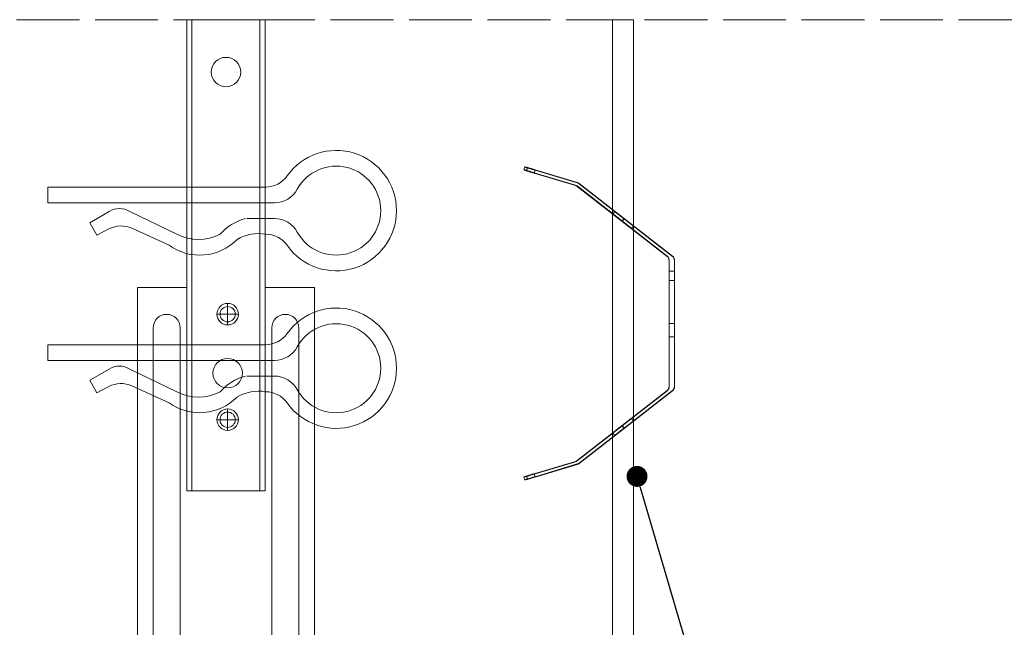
# Model space of a CAD drawing. Header units: millimetres. Extents: x 1525 to 2065, y 1023 to 1560.
# Tile 3 of 4: x 1721 to 1909, y 1444 to 1560. Entities that reach past the tile are written whole.
import ezdxf
from ezdxf import colors
from ezdxf.entities.mleader import LeaderData, LeaderLine
from ezdxf.math import Vec2, Vec3

# ---------------------------------------------------------------- set-up
doc = ezdxf.new("R2010")
doc.units = ezdxf.units.MM
doc.linetypes.add('ACAD_ISO02W100', pattern=[15, 12, -3])
for name, color, linetype, lineweight in [('_RIGIPS AKCESORIA', 7, 'Continuous', 18), ('_RIGIPS G-K', 7, 'Continuous', 25), ('PRZERYWANA', 7, 'ACAD_ISO02W100', 9)]:
    doc.layers.add(name, color=color, linetype=linetype, lineweight=lineweight)
doc.layers.add('wełna', color=7, linetype='BATTING')
doc.styles.get("Standard").update_dxf_attribs({"font": 'arial.ttf'})
doc.linetypes.add('BATTING', pattern='A,0.00254,-2.54,[134,ltypeshp.shx,S=2.54,R=0,X=-2.54,Y=0],-5.08,[134,ltypeshp.shx,S=2.54,R=180,X=2.54,Y=0],-2.54', length=10.16254)

# ---------------------------------------------------------------- blocks, each defined once
blk = doc.blocks.new('wieszak noniuszowy widok')
for p, q in [((367.75, 93.63), (382.75, 93.63)), ((367.75, 3.63), (367.75, 93.63)), ((368.75, 3.63), (368.75, 93.63)), ((381.75, 3.63), (381.75, 93.63)), ((382.75, 3.63), (382.75, 93.63)), ((367.75, 42.47), (358.34, 42.47)), ((358.34, -30.29), (358.34, 42.47)), ((392.15, 42.47), (382.75, 42.47)), ((392.15, 42.47), (392.15, -30.29)), ((392.15, 42.47), (392.15, -30.29)), ((374.93, 39.42), (374.93, 35.32)), ((372.87, 37.38), (376.99, 37.38)), ((361.34, -36.95), (361.34, 34.79)), ((361.34, 34.79), (361.34, -36.95)), ((366.47, 34.79), (366.47, -36.95)), ((366.47, -36.95), (366.47, 34.79)), ((384.02, -36.95), (384.02, 34.79)), ((384.02, 34.79), (384.02, -36.95)), ((389.14, 34.79), (389.14, -36.95)), ((389.14, 34.79), (389.14, -36.95)), ((374.93, 19.27), (374.93, 15.17)), ((372.87, 17.23), (376.99, 17.23)), ((367.75, 3.63), (382.75, 3.63)), ((348.22, -30.29), (358.37, -30.29)), ((348.44, -30.29), (348.44, -38.17)), ((349.43, -30.29), (349.43, -38.17)), ((353.28, -30.29), (353.28, -38.17)), ((353.8, -30.29), (353.8, -38.17)), ((357.85, -30.29), (357.85, -63.08)), ((358.37, -30.29), (358.37, -63.08)), ((392.13, -30.29), (392.13, -63.08)), ((392.15, -30.29), (392.15, -60.01)), ((392.15, -30.29), (392.15, -60.01)), ((402.37, -30.29), (392.16, -30.29)), ((392.64, -30.29), (392.64, -63.08)), ((396.7, -30.29), (396.7, -38.17)), ((397.21, -30.29), (397.21, -38.17)), ((401.07, -30.29), (401.07, -38.17)), ((402.06, -30.29), (402.06, -38.17)), ((348.13, -38.17), (355.47, -38.17)), ((350.32, -38.17), (350.32, -45.34)), ((351.68, -45.34), (351.68, -38.17)), ((353.44, -45.34), (353.44, -38.17)), ((355.47, -38.17), (355.47, -45.34)), ((395.03, -45.34), (395.03, -38.17)), ((395.03, -38.17), (402.39, -38.17)), ((397.05, -38.17), (397.05, -45.34)), ((398.82, -38.17), (398.82, -45.34)), ((400.18, -45.34), (400.18, -38.17)), ((348.11, -42.32), (348.14, -42.29)), ((348.11, -42.37), (348.11, -42.32)), ((348.12, -42.43), (348.11, -42.37)), ((348.15, -42.51), (348.12, -42.43)), ((348.14, -42.29), (348.17, -42.28)), ((348.19, -42.61), (348.15, -42.51)), ((348.17, -42.28), (348.23, -42.28)), ((349.22, -42.28), (348.19, -42.28)), ((348.26, -42.72), (348.19, -42.61)), ((348.23, -42.28), (348.31, -42.3)), ((348.34, -42.84), (348.26, -42.72)), ((348.31, -42.3), (348.41, -42.34)), ((348.45, -43), (348.34, -42.84)), ((348.41, -42.34), (348.53, -42.39)), ((348.44, -42.99), (348.44, -60.01)), ((348.58, -43.18), (348.45, -43)), ((349.57, -43.07), (348.5, -43.07)), ((348.53, -42.39), (348.66, -42.46)), ((348.72, -43.37), (348.58, -43.18)), ((348.66, -42.46), (348.81, -42.54)), ((348.81, -42.54), (348.96, -42.63)), ((348.96, -42.63), (349.14, -42.73)), ((349.15, -42.29), (349.13, -42.32)), ((349.13, -42.32), (349.13, -42.36)), ((349.13, -42.36), (349.14, -42.41)), ((349.14, -42.41), (349.16, -42.47)), ((349.14, -42.73), (349.38, -42.88)), ((349.18, -42.28), (349.15, -42.29)), ((349.16, -42.47), (349.19, -42.54)), ((349.22, -42.28), (349.18, -42.28)), ((349.19, -42.54), (349.24, -42.62)), ((349.28, -42.28), (349.22, -42.28)), ((349.24, -42.62), (349.3, -42.71)), ((349.34, -42.29), (349.28, -42.28)), ((349.3, -42.71), (349.44, -42.91)), ((349.43, -42.32), (349.34, -42.29)), ((349.38, -42.88), (349.66, -43.05)), ((349.52, -42.35), (349.43, -42.32)), ((349.43, -42.9), (349.43, -60.01)), ((349.44, -42.91), (349.55, -43.05)), ((349.62, -42.4), (349.52, -42.35)), ((349.55, -43.05), (349.68, -43.2)), ((349.74, -42.46), (349.62, -42.4)), ((349.66, -43.05), (349.96, -43.25)), ((350.92, -43.07), (349.68, -43.07)), ((349.68, -43.2), (349.82, -43.37)), ((349.88, -42.52), (349.74, -42.46)), ((350.03, -42.6), (349.88, -42.52)), ((349.96, -43.25), (350.28, -43.46)), ((350.2, -42.69), (350.03, -42.6)), ((350.38, -42.79), (350.2, -42.69)), ((350.58, -42.89), (350.38, -42.79)), ((350.78, -43), (350.58, -42.89)), ((351, -43.12), (350.78, -43)), ((351.23, -43.25), (351, -43.12)), ((351.48, -43.37), (351.23, -43.25)), ((399.26, -43.25), (399.02, -43.37)), ((399.49, -43.12), (399.26, -43.25)), ((399.71, -43), (399.49, -43.12)), ((399.58, -43.07), (400.82, -43.07)), ((399.92, -42.89), (399.71, -43)), ((400.12, -42.79), (399.92, -42.89)), ((400.3, -42.69), (400.12, -42.79)), ((400.21, -43.46), (400.54, -43.25)), ((400.46, -42.6), (400.3, -42.69)), ((400.62, -42.52), (400.46, -42.6)), ((400.54, -43.25), (400.84, -43.05)), ((400.76, -42.46), (400.62, -42.52)), ((400.68, -43.37), (400.82, -43.2)), ((400.88, -42.4), (400.76, -42.46)), ((400.82, -43.2), (400.95, -43.05)), ((400.84, -43.05), (401.12, -42.88)), ((400.98, -42.35), (400.88, -42.4)), ((400.93, -43.07), (402, -43.07)), ((400.95, -43.05), (401.06, -42.91)), ((401.07, -42.32), (400.98, -42.35)), ((401.06, -42.91), (401.2, -42.71)), ((401.15, -42.29), (401.07, -42.32)), ((401.07, -42.9), (401.07, -60.01)), ((401.12, -42.88), (401.36, -42.73)), ((401.22, -42.28), (401.15, -42.29)), ((401.2, -42.71), (401.26, -42.62)), ((401.27, -42.28), (401.22, -42.28)), ((401.26, -42.62), (401.3, -42.54)), ((401.32, -42.28), (401.27, -42.28)), ((401.27, -42.28), (402.31, -42.28)), ((401.3, -42.54), (401.34, -42.47)), ((401.35, -42.29), (401.32, -42.28)), ((401.34, -42.47), (401.36, -42.41)), ((401.36, -42.32), (401.35, -42.29)), ((401.37, -42.36), (401.36, -42.32)), ((401.36, -42.41), (401.37, -42.36)), ((401.36, -42.73), (401.54, -42.63)), ((401.54, -42.63), (401.69, -42.54)), ((401.69, -42.54), (401.84, -42.46)), ((401.92, -43.18), (401.77, -43.37)), ((401.84, -42.46), (401.97, -42.39)), ((402.05, -43), (401.92, -43.18)), ((401.97, -42.39), (402.09, -42.34)), ((402.16, -42.84), (402.05, -43)), ((402.06, -42.99), (402.06, -60.01)), ((402.09, -42.34), (402.18, -42.3)), ((402.24, -42.72), (402.16, -42.84)), ((402.18, -42.3), (402.26, -42.28)), ((402.3, -42.61), (402.24, -42.72)), ((402.26, -42.28), (402.33, -42.28)), ((402.35, -42.51), (402.3, -42.61)), ((402.33, -42.28), (402.36, -42.29)), ((402.38, -42.43), (402.35, -42.51)), ((402.36, -42.29), (402.39, -42.32)), ((402.39, -42.37), (402.38, -42.43)), ((402.39, -42.32), (402.39, -42.37)), ((348.89, -43.59), (348.72, -43.37)), ((349.08, -43.83), (348.89, -43.59)), ((349.28, -44.08), (349.08, -43.83)), ((349.49, -44.34), (349.28, -44.08)), ((349.72, -44.62), (349.49, -44.34)), ((350.01, -44.98), (349.72, -44.62)), ((349.82, -43.37), (349.98, -43.56)), ((349.98, -43.56), (350.15, -43.76)), ((350.32, -45.34), (350.01, -44.98)), ((350.15, -43.76), (350.34, -43.96)), ((350.28, -43.46), (350.63, -43.68)), ((350.34, -43.96), (350.54, -44.17)), ((350.54, -44.17), (350.75, -44.4)), ((350.63, -43.68), (350.99, -43.91)), ((350.75, -44.4), (350.97, -44.63)), ((350.97, -44.63), (351.19, -44.86)), ((350.99, -43.91), (351.36, -44.14)), ((351.19, -44.86), (351.43, -45.11)), ((351.36, -44.14), (351.74, -44.37)), ((351.43, -45.11), (351.68, -45.34)), ((351.99, -43.64), (351.48, -43.37)), ((351.74, -44.37), (352.07, -44.57)), ((352.52, -43.92), (351.99, -43.64)), ((352.07, -44.57), (352.41, -44.78)), ((352.41, -44.78), (352.77, -44.98)), ((353.08, -44.19), (352.52, -43.92)), ((352.77, -44.98), (353.14, -45.18)), ((353.43, -44.35), (353.08, -44.19)), ((353.8, -44.52), (353.43, -44.35)), ((354.66, -44.92), (353.8, -44.52)), ((353.8, -44.52), (353.8, -60.01)), ((355.47, -45.34), (354.66, -44.92)), ((395.84, -44.92), (395.03, -45.34)), ((396.7, -44.52), (395.84, -44.92)), ((397.07, -44.35), (396.7, -44.52)), ((396.7, -44.52), (396.7, -60.01)), ((397.42, -44.19), (397.07, -44.35)), ((397.36, -45.18), (397.73, -44.98)), ((397.98, -43.92), (397.42, -44.19)), ((397.73, -44.98), (398.09, -44.78)), ((398.51, -43.64), (397.98, -43.92)), ((398.09, -44.78), (398.43, -44.57)), ((398.43, -44.57), (398.76, -44.37)), ((399.02, -43.37), (398.51, -43.64)), ((398.76, -44.37), (399.13, -44.14)), ((398.82, -45.34), (399.07, -45.11)), ((399.07, -45.11), (399.3, -44.86)), ((399.13, -44.14), (399.51, -43.91)), ((399.3, -44.86), (399.53, -44.63)), ((399.51, -43.91), (399.87, -43.68)), ((399.53, -44.63), (399.74, -44.4)), ((399.74, -44.4), (399.96, -44.17)), ((399.87, -43.68), (400.21, -43.46)), ((399.96, -44.17), (400.16, -43.96)), ((400.16, -43.96), (400.35, -43.76)), ((400.49, -44.98), (400.18, -45.34)), ((400.35, -43.76), (400.52, -43.56)), ((400.78, -44.62), (400.49, -44.98)), ((400.52, -43.56), (400.68, -43.37)), ((401.01, -44.34), (400.78, -44.62)), ((401.22, -44.08), (401.01, -44.34)), ((401.42, -43.83), (401.22, -44.08)), ((401.61, -43.59), (401.42, -43.83)), ((401.77, -43.37), (401.61, -43.59)), ((351.68, -45.34), (350.32, -45.34)), ((353.14, -45.18), (353.28, -45.26)), ((353.28, -45.26), (353.36, -45.3)), ((353.28, -45.26), (353.28, -60.01)), ((353.36, -45.3), (353.44, -45.34)), ((355.47, -45.34), (353.44, -45.34)), ((395.03, -45.34), (397.05, -45.34)), ((397.05, -45.34), (397.13, -45.3)), ((397.13, -45.3), (397.21, -45.26)), ((397.21, -45.26), (397.36, -45.18)), ((397.21, -45.26), (397.21, -60.01)), ((398.82, -45.34), (400.18, -45.34)), ((348.11, -60.01), (361.93, -60.01)), ((355.57, -63.08), (355.57, -60.01)), ((356.08, -60.01), (356.08, -63.08)), ((361.93, -60.01), (361.93, -61.55)), ((361.93, -60.01), (361.93, -61.55)), ((388.57, -60.01), (388.57, -61.55)), ((402.39, -60.01), (388.57, -60.01)), ((388.57, -60.01), (388.57, -61.55)), ((394.42, -63.08), (394.42, -60.01)), ((394.93, -60.01), (394.93, -63.08)), ((370.64, -61.55), (361.93, -61.55)), ((370.64, -61.55), (370.64, -63.08)), ((370.64, -61.55), (370.64, -63.08)), ((388.57, -61.55), (379.86, -61.55)), ((379.86, -61.55), (379.86, -63.08)), ((379.86, -61.55), (379.86, -63.08)), ((357.85, -63.08), (355.57, -63.08)), ((356.08, -63.08), (355.57, -63.08)), ((356.08, -63.08), (358.37, -63.08)), ((358.37, -63.08), (357.85, -63.08)), ((379.86, -63.08), (370.64, -63.08)), ((370.64, -63.08), (379.86, -63.08)), ((392.13, -63.08), (394.42, -63.08)), ((392.64, -63.08), (392.13, -63.08)), ((394.93, -63.08), (392.64, -63.08)), ((394.93, -63.08), (394.42, -63.08))]:
    blk.add_line(p, q)
for centre, radius in [((375.25, 83.63), 2.81), ((374.93, 37.38), 2.06), ((374.93, 37.38), 1.46), ((374.93, 26.11), 2.81), ((374.93, 17.23), 2.06), ((374.93, 17.23), 1.46)]:
    blk.add_circle(centre, radius)
for centre, start, end in [((363.91, 34.79), 0, 180), ((386.58, 34.79), 0, 180), ((363.91, -36.95), 180, 0), ((386.58, -36.95), 180, 0)]:
    blk.add_arc(centre, 2.56, start, end)
blk = doc.blocks.new('klamra')
at = {"layer": '_RIGIPS AKCESORIA'}
for p, q in [((6831.19, 2764.92), (6831.19, 2808.19)), ((6834.19, 2802.92), (6834.19, 2808.19)), ((6828.19, 2764.92), (6828.19, 2806.53)), ((6832.87, 2780.55), (6837.19, 2789.57)), ((6839.31, 2788.09), (6836.06, 2780.95)), ((6832.86, 2776.63), (6835, 2772.92)), ((6836.19, 2776.54), (6837.38, 2774.29)), ((6835, 2772.92), (6837.38, 2774.29)), ((6831.19, 2764.92), (6828.19, 2764.92))]:
    blk.add_line(p, q, dxfattribs=at)
for centre, radius, start, end in [((6832.69, 2820.02), 11.5, 305.1527, 234.8473), ((6832.69, 2820.02), 8.5, 298.7822, 241.2178), ((6826.19, 2808.19), 5, 0, 61.2178), ((6839.19, 2808.19), 5, 118.7822, 180), ((6823.19, 2806.53), 5, 0, 54.8473), ((6842.19, 2806.53), 5, 125.1527, 180), ((6845.23, 2805.18), 8.16, 170.4436, 210.2847), ((6843.93, 2805.32), 10.09, 195.2653, 228.1308), ((6831.19, 2793.92), 10, 324.3132, 45.573), ((6829.23, 2793.69), 8.97, 332.6387, 27.3613), ((6840.61, 2778.88), 5, 155.5109, 207.8622), ((6835.87, 2778.58), 3.59, 146.8414, 212.9715)]:
    blk.add_arc(centre, radius, start, end, dxfattribs=at)
blk = doc.blocks.new('Sprezyna 2 bok')
at = {"lineweight": 0}
for points in [[(-77.71, 92.32), (-77.54, 92.87)], [(-75.74, 91.69), (-75.87, 91.73), (-75.99, 91.76), (-76.1, 91.79), (-76.21, 91.83), (-76.32, 91.87), (-76.42, 91.9), (-76.52, 91.92), (-76.61, 91.96), (-76.7, 91.99), (-76.79, 92.01), (-76.87, 92.04), (-76.96, 92.06), (-77.03, 92.09), (-77.1, 92.11), (-77.18, 92.14), (-77.23, 92.15), (-77.3, 92.17), (-77.36, 92.19), (-77.41, 92.21), (-77.46, 92.23), (-77.5, 92.23), (-77.54, 92.25), (-77.57, 92.26), (-77.6, 92.28), (-77.63, 92.28), (-77.65, 92.29), (-77.67, 92.3), (-77.68, 92.3), (-77.7, 92.31), (-77.71, 92.32), (-77.7, 92.32), (-77.68, 92.31), (-77.67, 92.31), (-77.65, 92.3), (-77.63, 92.3), (-77.6, 92.29), (-77.57, 92.28), (-77.54, 92.28), (-77.5, 92.26), (-77.46, 92.25), (-77.41, 92.23), (-77.36, 92.23), (-77.3, 92.21), (-77.23, 92.19), (-77.18, 92.17), (-77.1, 92.15), (-77.03, 92.14), (-76.96, 92.11), (-76.87, 92.09), (-76.79, 92.06), (-76.7, 92.04), (-76.61, 92.01), (-76.52, 91.99), (-76.42, 91.96), (-76.32, 91.93), (-76.21, 91.9), (-76.1, 91.87), (-75.99, 91.83), (-75.87, 91.8), (-75.74, 91.76), (-67.88, 89.4), (-67.88, 89.33)], [(-75.58, 92.25), (-67.5, 89.83), (-67.5, 89.9), (-75.58, 92.33), (-75.7, 92.36), (-75.82, 92.39), (-75.93, 92.42), (-76.04, 92.46), (-76.15, 92.49), (-76.25, 92.52), (-76.35, 92.55), (-76.45, 92.57), (-76.54, 92.6), (-76.63, 92.63), (-76.71, 92.65), (-76.79, 92.67), (-76.87, 92.69), (-76.94, 92.72), (-77, 92.73), (-77.07, 92.75), (-77.13, 92.77), (-77.19, 92.78), (-77.23, 92.8), (-77.28, 92.81), (-77.33, 92.82), (-77.37, 92.83), (-77.41, 92.84), (-77.44, 92.85), (-77.46, 92.86), (-77.49, 92.87), (-77.5, 92.87), (-77.52, 92.87), (-77.53, 92.87), (-77.54, 92.87), (-77.53, 92.87), (-77.52, 92.87), (-77.5, 92.86), (-77.49, 92.85), (-77.46, 92.84), (-77.44, 92.83), (-77.41, 92.82), (-77.37, 92.81), (-77.33, 92.8), (-77.28, 92.78), (-77.23, 92.77), (-77.19, 92.75), (-77.13, 92.73), (-77.07, 92.71), (-77, 92.69), (-76.94, 92.67), (-76.87, 92.65), (-76.79, 92.63), (-76.71, 92.6), (-76.63, 92.57), (-76.54, 92.55), (-76.45, 92.51), (-76.35, 92.49), (-76.25, 92.46), (-76.15, 92.42), (-76.04, 92.39), (-75.93, 92.36), (-75.82, 92.33), (-75.7, 92.28), (-75.58, 92.25)], [(-77.19, 92.18), (-77.03, 92.74)], [(-77.19, 92.14), (-77.03, 92.7)], [(-75.74, 91.76), (-75.58, 92.33)], [(-75.58, 92.25), (-75.74, 91.69), (-67.88, 89.33)], [(-67.88, 89.4), (-67.71, 89.34), (-67.56, 89.23)], [(-67.56, 89.16), (-67.71, 89.25), (-67.88, 89.33)], [(-67.79, 89.3), (-67.79, 89.37)], [(-67.71, 89.25), (-67.71, 89.34)], [(-67.63, 89.21), (-67.63, 89.29)], [(-50.34, 75.76), (-67.56, 89.16), (-67.56, 89.23), (-50.34, 75.84), (-50.34, 75.76)], [(-67.56, 89.16), (-67.56, 89.23)], [(-67.17, 89.73), (-67.33, 89.83), (-67.5, 89.9)], [(-67.5, 89.83), (-67.33, 89.75), (-67.17, 89.66)], [(-67.41, 89.8), (-67.41, 89.87)], [(-67.33, 89.75), (-67.33, 89.83)], [(-67.25, 89.7), (-67.25, 89.78)], [(-67.17, 89.66), (-49.32, 75.76), (-49.32, 75.84), (-67.17, 89.73), (-67.17, 89.66)], [(-67.17, 89.66), (-67.17, 89.73)], [(-60.72, 83.88), (-60.33, 84.37)], [(-58.96, 82.5), (-58.89, 82.44), (-58.82, 82.39), (-58.75, 82.33), (-58.67, 82.27), (-58.6, 82.21), (-58.53, 82.16), (-58.46, 82.1), (-58.39, 82.05), (-58.32, 81.99), (-58.25, 81.94), (-58.18, 81.89), (-58.12, 81.84), (-58.05, 81.79), (-57.99, 81.74), (-57.93, 81.7), (-57.87, 81.65), (-57.81, 81.61), (-57.76, 81.56), (-57.71, 81.52), (-57.65, 81.48), (-57.6, 81.44), (-57.56, 81.41), (-57.51, 81.37), (-57.47, 81.34), (-57.43, 81.31), (-57.4, 81.28), (-57.36, 81.26), (-57.33, 81.23), (-57.3, 81.21), (-57.27, 81.19), (-57.25, 81.17), (-57.23, 81.16), (-57.21, 81.15), (-57.2, 81.13), (-57.19, 81.12), (-57.18, 81.12), (-57.17, 81.12), (-57.17, 81.12), (-57.18, 81.12), (-57.19, 81.13), (-57.21, 81.15), (-57.22, 81.16), (-57.24, 81.17), (-57.26, 81.19), (-57.29, 81.21), (-57.31, 81.23), (-57.35, 81.26), (-57.38, 81.28), (-57.41, 81.31), (-57.45, 81.34), (-57.49, 81.37), (-57.53, 81.41), (-57.58, 81.44), (-57.63, 81.48), (-57.68, 81.52), (-57.73, 81.56), (-57.79, 81.61), (-57.85, 81.65), (-57.9, 81.7), (-57.96, 81.74), (-58.03, 81.79), (-58.09, 81.84), (-58.16, 81.89), (-58.22, 81.94), (-58.29, 81.99), (-58.35, 82.05), (-58.43, 82.1), (-58.49, 82.16), (-58.57, 82.21), (-58.64, 82.27), (-58.71, 82.33), (-58.79, 82.39), (-58.86, 82.44), (-58.93, 82.5), (-59.01, 82.56), (-59.08, 82.61), (-59.15, 82.66), (-59.22, 82.72), (-59.29, 82.78), (-59.37, 82.84), (-59.44, 82.89), (-59.51, 82.94), (-59.58, 83), (-59.65, 83.05), (-59.71, 83.11), (-59.78, 83.15), (-59.84, 83.2), (-59.9, 83.25), (-59.97, 83.3), (-60.02, 83.34), (-60.08, 83.39), (-60.14, 83.43), (-60.19, 83.47), (-60.24, 83.51), (-60.29, 83.55), (-60.33, 83.59), (-60.38, 83.62), (-60.42, 83.65), (-60.47, 83.68), (-60.5, 83.71), (-60.53, 83.74), (-60.56, 83.76), (-60.6, 83.79), (-60.62, 83.8), (-60.65, 83.82), (-60.66, 83.83), (-60.68, 83.85), (-60.69, 83.86), (-60.7, 83.87), (-60.71, 83.88), (-60.72, 83.88), (-60.71, 83.87), (-60.7, 83.86), (-60.69, 83.85), (-60.67, 83.83), (-60.65, 83.82), (-60.63, 83.8), (-60.6, 83.79), (-60.58, 83.76), (-60.55, 83.74), (-60.51, 83.71), (-60.48, 83.68), (-60.44, 83.65), (-60.4, 83.62), (-60.36, 83.59), (-60.31, 83.55), (-60.26, 83.51), (-60.21, 83.47), (-60.16, 83.43), (-60.11, 83.39), (-60.05, 83.34), (-59.99, 83.3), (-59.93, 83.25), (-59.87, 83.2), (-59.8, 83.15), (-59.74, 83.11), (-59.67, 83.05), (-59.61, 83), (-59.54, 82.94), (-59.47, 82.89), (-59.4, 82.84), (-59.33, 82.78), (-59.25, 82.72), (-59.18, 82.66), (-59.11, 82.61), (-59.03, 82.56), (-58.96, 82.5)], [(-58.57, 82.99), (-58.5, 82.93), (-58.43, 82.88), (-58.36, 82.82), (-58.29, 82.76), (-58.21, 82.7), (-58.14, 82.66), (-58.07, 82.6), (-58, 82.54), (-57.94, 82.49), (-57.86, 82.43), (-57.8, 82.39), (-57.73, 82.34), (-57.67, 82.29), (-57.61, 82.24), (-57.54, 82.19), (-57.49, 82.15), (-57.43, 82.1), (-57.37, 82.06), (-57.32, 82.02), (-57.26, 81.98), (-57.21, 81.93), (-57.17, 81.9), (-57.12, 81.87), (-57.08, 81.84), (-57.04, 81.8), (-57.01, 81.78), (-56.98, 81.75), (-56.94, 81.73), (-56.91, 81.71), (-56.89, 81.69), (-56.86, 81.66), (-56.85, 81.66), (-56.83, 81.64), (-56.81, 81.63), (-56.81, 81.62), (-56.8, 81.62), (-56.79, 81.62), (-56.79, 81.61), (-56.79, 81.62), (-56.8, 81.62), (-56.81, 81.63), (-56.82, 81.64), (-56.84, 81.66), (-56.85, 81.66), (-56.88, 81.69), (-56.9, 81.71), (-56.93, 81.73), (-56.96, 81.75), (-56.99, 81.78), (-57.03, 81.8), (-57.07, 81.84), (-57.11, 81.87), (-57.15, 81.9), (-57.2, 81.93), (-57.25, 81.98), (-57.3, 82.02), (-57.35, 82.06), (-57.4, 82.1), (-57.46, 82.15), (-57.52, 82.19), (-57.58, 82.24), (-57.64, 82.29), (-57.71, 82.34), (-57.77, 82.39), (-57.84, 82.43), (-57.9, 82.49), (-57.97, 82.54), (-58.04, 82.6), (-58.11, 82.66), (-58.18, 82.7), (-58.25, 82.76), (-58.33, 82.82), (-58.4, 82.88), (-58.48, 82.93), (-58.55, 82.99), (-58.62, 83.05), (-58.69, 83.11), (-58.76, 83.16), (-58.84, 83.22), (-58.91, 83.28), (-58.98, 83.33), (-59.06, 83.38), (-59.12, 83.44), (-59.2, 83.49), (-59.26, 83.55), (-59.33, 83.6), (-59.39, 83.65), (-59.46, 83.7), (-59.52, 83.74), (-59.58, 83.79), (-59.64, 83.84), (-59.7, 83.88), (-59.75, 83.92), (-59.8, 83.97), (-59.86, 84.01), (-59.91, 84.05), (-59.95, 84.08), (-60, 84.11), (-60.04, 84.15), (-60.08, 84.18), (-60.11, 84.2), (-60.15, 84.24), (-60.18, 84.26), (-60.21, 84.28), (-60.24, 84.3), (-60.26, 84.32), (-60.28, 84.33), (-60.29, 84.34), (-60.31, 84.35), (-60.32, 84.36), (-60.33, 84.37), (-60.33, 84.37), (-60.33, 84.37), (-60.33, 84.36), (-60.32, 84.35), (-60.3, 84.34), (-60.29, 84.33), (-60.27, 84.32), (-60.24, 84.3), (-60.22, 84.28), (-60.2, 84.26), (-60.16, 84.24), (-60.13, 84.2), (-60.1, 84.18), (-60.06, 84.15), (-60.02, 84.11), (-59.97, 84.08), (-59.93, 84.05), (-59.88, 84.01), (-59.83, 83.97), (-59.78, 83.92), (-59.72, 83.88), (-59.66, 83.84), (-59.61, 83.79), (-59.55, 83.74), (-59.48, 83.7), (-59.42, 83.65), (-59.35, 83.6), (-59.29, 83.55), (-59.22, 83.49), (-59.16, 83.44), (-59.08, 83.38), (-59.02, 83.33), (-58.94, 83.28), (-58.87, 83.22), (-58.8, 83.16), (-58.72, 83.11), (-58.65, 83.05), (-58.57, 82.99)], [(-58.95, 82.51), (-58.57, 83.01)], [(-58.95, 82.48), (-58.57, 82.98)], [(-57.17, 81.12), (-56.79, 81.61)], [(-50.34, 75.84), (-50.17, 75.68), (-50.05, 75.48), (-49.98, 75.26), (-49.94, 75.03)], [(-49.94, 74.96), (-49.98, 75.19), (-50.05, 75.41), (-50.17, 75.61), (-50.34, 75.76)], [(-50.17, 75.61), (-50.17, 75.68)], [(-50.05, 75.41), (-50.05, 75.48)], [(-49.98, 75.19), (-49.98, 75.26)], [(-48.93, 75.03), (-48.95, 75.26), (-49.03, 75.48), (-49.15, 75.68), (-49.32, 75.84)], [(-49.32, 75.76), (-49.15, 75.61), (-49.03, 75.41), (-48.95, 75.19), (-48.93, 74.96)], [(-49.15, 75.61), (-49.15, 75.68)], [(-49.03, 75.41), (-49.03, 75.48)], [(-48.95, 75.19), (-48.95, 75.26)], [(-49.94, 50.92), (-49.94, 74.96), (-49.94, 75.03), (-49.94, 51), (-49.94, 50.92)], [(-49.94, 74.96), (-49.94, 75.03)], [(-49.94, 71.18), (-49.94, 71.58), (-49.94, 71.97), (-49.94, 72.34), (-49.94, 72.68), (-49.94, 72.99), (-49.94, 73.25), (-49.94, 73.45), (-49.94, 73.61), (-49.94, 73.71), (-49.94, 73.73), (-49.94, 73.71), (-49.94, 73.61), (-49.94, 73.45), (-49.94, 73.25), (-49.94, 72.99), (-49.94, 72.68), (-49.94, 72.34), (-49.94, 71.97), (-49.94, 71.58), (-49.94, 71.18), (-48.93, 71.18)], [(-49.94, 71.18), (-49.94, 71.58), (-49.94, 71.97), (-49.94, 72.34), (-49.94, 72.68), (-49.94, 72.99), (-49.94, 73.25), (-49.94, 73.45), (-49.94, 73.61), (-49.94, 73.71), (-49.94, 73.73), (-49.94, 73.71), (-49.94, 73.61), (-49.94, 73.45), (-49.94, 73.25), (-49.94, 72.99), (-49.94, 72.68), (-49.94, 72.34), (-49.94, 71.97), (-49.94, 71.58), (-49.94, 71.18), (-48.93, 71.18)], [(-48.93, 74.96), (-48.93, 50.92), (-48.93, 51), (-48.93, 75.03), (-48.93, 74.96)], [(-48.93, 74.96), (-48.93, 75.03)], [(-48.93, 72.99), (-49.94, 72.99), (-48.93, 72.99)], [(-48.93, 72.99), (-49.94, 72.99), (-48.93, 72.99)], [(-49.94, 69.62), (-49.94, 69.27), (-49.94, 68.92), (-49.94, 68.6), (-49.94, 68.31), (-49.94, 68.06), (-49.94, 67.85), (-49.94, 67.7), (-49.94, 67.61), (-49.94, 67.58), (-49.94, 67.61), (-49.94, 67.7), (-49.94, 67.85), (-49.94, 68.06), (-49.94, 68.31), (-49.94, 68.6), (-49.94, 68.92), (-49.94, 69.27), (-49.94, 69.62), (-49.94, 69.98), (-49.94, 70.32), (-49.94, 70.64), (-49.94, 70.94), (-49.94, 71.19), (-49.94, 71.4), (-49.94, 71.54), (-49.94, 71.63), (-49.94, 71.67), (-49.94, 71.63), (-49.94, 71.54), (-49.94, 71.4), (-49.94, 71.19), (-49.94, 70.94), (-49.94, 70.64), (-49.94, 70.32), (-49.94, 69.98), (-49.94, 69.62)], [(-49.94, 65.52), (-49.94, 65.45), (-49.94, 65.32), (-49.94, 65.13), (-49.94, 64.9), (-49.94, 64.61), (-49.94, 64.28), (-49.94, 63.92), (-49.94, 63.54), (-49.94, 63.14), (-49.94, 62.75), (-49.94, 62.36), (-49.94, 61.97), (-49.94, 61.62), (-49.94, 61.3), (-49.94, 61.02), (-49.94, 60.79), (-49.94, 60.61), (-49.94, 60.49), (-49.94, 60.43), (-49.94, 60.43), (-49.94, 60.5), (-49.94, 60.62), (-49.94, 60.8), (-49.94, 61.04), (-49.94, 61.32), (-49.94, 61.65), (-49.94, 62), (-49.94, 62.38), (-49.94, 62.78), (-49.94, 63.18), (-49.94, 63.57), (-49.94, 63.95), (-49.94, 64.31), (-49.94, 64.63), (-49.94, 64.91), (-49.94, 65.15), (-49.94, 65.33), (-49.94, 65.46), (-49.94, 65.53)], [(-48.93, 62.74), (-48.93, 62.34), (-48.93, 61.96), (-48.93, 61.58), (-48.93, 61.23), (-48.93, 60.9), (-48.93, 60.62), (-48.93, 60.38), (-48.93, 60.19), (-48.93, 60.05), (-48.93, 59.96), (-48.93, 59.93), (-48.93, 59.96), (-48.93, 60.05), (-48.93, 60.19), (-48.93, 60.38), (-48.93, 60.62), (-48.93, 60.9), (-48.93, 61.23), (-48.93, 61.58), (-48.93, 61.96), (-48.93, 62.34), (-48.93, 62.74), (-48.93, 63.14), (-48.93, 63.54), (-48.93, 63.91), (-48.93, 64.27), (-48.93, 64.58), (-48.93, 64.87), (-48.93, 65.11), (-48.93, 65.31), (-48.93, 65.44), (-48.93, 65.53), (-48.93, 65.56), (-48.93, 65.53), (-48.93, 65.44), (-48.93, 65.31), (-48.93, 65.11), (-48.93, 64.87), (-48.93, 64.58), (-48.93, 64.27), (-48.93, 63.91), (-48.93, 63.54), (-48.93, 63.14), (-48.93, 62.74)], [(-48.93, 65.52), (-48.93, 65.53), (-48.93, 65.46), (-48.93, 65.33), (-48.93, 65.15), (-48.93, 64.91), (-48.93, 64.63), (-48.93, 64.31), (-48.93, 63.95), (-48.93, 63.57), (-48.93, 63.18), (-48.93, 62.78), (-48.93, 62.38), (-48.93, 62), (-48.93, 61.65), (-48.93, 61.32), (-48.93, 61.04), (-48.93, 60.8), (-48.93, 60.62), (-48.93, 60.5), (-48.93, 60.43), (-48.93, 60.43), (-48.93, 60.49), (-48.93, 60.61), (-48.93, 60.79), (-48.93, 61.02), (-48.93, 61.3), (-48.93, 61.62), (-48.93, 61.97), (-48.93, 62.36), (-48.93, 62.75), (-48.93, 63.14), (-48.93, 63.54), (-48.93, 63.92), (-48.93, 64.28), (-48.93, 64.61), (-48.93, 64.9), (-48.93, 65.13), (-48.93, 65.32), (-48.93, 65.45), (-48.93, 65.52)], [(-49.94, 62.99), (-48.93, 62.99)], [(-49.94, 62.96), (-48.93, 62.96)], [(-49.94, 60.43), (-48.93, 60.43)], [(-49.94, 56.33), (-49.94, 55.98), (-49.94, 55.64), (-49.94, 55.31), (-49.94, 55.02), (-49.94, 54.77), (-49.94, 54.56), (-49.94, 54.42), (-49.94, 54.32), (-49.94, 54.28), (-49.94, 54.32), (-49.94, 54.42), (-49.94, 54.56), (-49.94, 54.77), (-49.94, 55.02), (-49.94, 55.31), (-49.94, 55.64), (-49.94, 55.98), (-49.94, 56.33), (-49.94, 56.69), (-49.94, 57.04), (-49.94, 57.35), (-49.94, 57.65), (-49.94, 57.9), (-49.94, 58.1), (-49.94, 58.26), (-49.94, 58.35), (-49.94, 58.38), (-49.94, 58.35), (-49.94, 58.26), (-49.94, 58.1), (-49.94, 57.9), (-49.94, 57.65), (-49.94, 57.35), (-49.94, 57.04), (-49.94, 56.69), (-49.94, 56.33)], [(-50.34, 50.19), (-50.17, 50.35), (-50.05, 50.55), (-49.98, 50.76), (-49.94, 51)], [(-49.94, 50.92), (-49.98, 50.69), (-50.05, 50.48), (-50.17, 50.28), (-50.34, 50.12)], [(-49.94, 50.92), (-49.94, 51)], [(-48.93, 51), (-48.95, 50.76), (-49.03, 50.55), (-49.15, 50.35), (-49.32, 50.19)], [(-49.32, 50.12), (-49.15, 50.28), (-49.03, 50.48), (-48.95, 50.69), (-48.93, 50.92)], [(-48.93, 50.92), (-48.93, 51)], [(-67.56, 36.72), (-50.34, 50.12), (-50.34, 50.19), (-67.56, 36.8), (-67.56, 36.72)], [(-49.32, 50.12), (-67.17, 36.23), (-67.17, 36.3), (-49.32, 50.19), (-49.32, 50.12)], [(-50.17, 50.28), (-50.17, 50.35)], [(-50.05, 50.48), (-50.05, 50.55)], [(-49.98, 50.69), (-49.98, 50.76)], [(-49.15, 50.28), (-49.15, 50.35)], [(-49.03, 50.48), (-49.03, 50.55)], [(-48.95, 50.69), (-48.95, 50.76)], [(-58.96, 43.45), (-59.03, 43.4), (-59.11, 43.35), (-59.18, 43.29), (-59.25, 43.23), (-59.33, 43.17), (-59.4, 43.12), (-59.47, 43.06), (-59.54, 43.01), (-59.61, 42.95), (-59.67, 42.9), (-59.74, 42.85), (-59.8, 42.8), (-59.87, 42.75), (-59.93, 42.7), (-59.99, 42.65), (-60.05, 42.61), (-60.11, 42.56), (-60.16, 42.52), (-60.21, 42.48), (-60.26, 42.44), (-60.31, 42.4), (-60.36, 42.36), (-60.4, 42.33), (-60.44, 42.3), (-60.48, 42.27), (-60.51, 42.24), (-60.55, 42.22), (-60.58, 42.19), (-60.6, 42.17), (-60.63, 42.15), (-60.65, 42.13), (-60.67, 42.12), (-60.69, 42.1), (-60.7, 42.09), (-60.71, 42.08), (-60.72, 42.08), (-60.71, 42.08), (-60.7, 42.08), (-60.69, 42.09), (-60.68, 42.1), (-60.66, 42.12), (-60.65, 42.13), (-60.62, 42.15), (-60.6, 42.17), (-60.56, 42.19), (-60.53, 42.22), (-60.5, 42.24), (-60.47, 42.27), (-60.42, 42.3), (-60.38, 42.33), (-60.33, 42.36), (-60.29, 42.4), (-60.24, 42.44), (-60.19, 42.48), (-60.14, 42.52), (-60.08, 42.56), (-60.02, 42.61), (-59.97, 42.65), (-59.9, 42.7), (-59.84, 42.75), (-59.78, 42.8), (-59.71, 42.85), (-59.65, 42.9), (-59.58, 42.95), (-59.51, 43.01), (-59.44, 43.06), (-59.37, 43.12), (-59.29, 43.17), (-59.22, 43.23), (-59.15, 43.29), (-59.08, 43.35), (-59.01, 43.4), (-58.93, 43.45), (-58.86, 43.51), (-58.79, 43.57), (-58.71, 43.62), (-58.64, 43.68), (-58.57, 43.74), (-58.49, 43.8), (-58.43, 43.85), (-58.35, 43.9), (-58.29, 43.96), (-58.22, 44.01), (-58.16, 44.07), (-58.09, 44.12), (-58.03, 44.16), (-57.96, 44.21), (-57.9, 44.25), (-57.85, 44.3), (-57.79, 44.34), (-57.73, 44.39), (-57.68, 44.43), (-57.63, 44.48), (-57.58, 44.51), (-57.53, 44.55), (-57.49, 44.58), (-57.45, 44.61), (-57.41, 44.64), (-57.38, 44.67), (-57.35, 44.7), (-57.31, 44.72), (-57.29, 44.75), (-57.26, 44.76), (-57.24, 44.78), (-57.22, 44.79), (-57.21, 44.81), (-57.19, 44.82), (-57.18, 44.83), (-57.17, 44.84), (-57.18, 44.84), (-57.19, 44.83), (-57.2, 44.82), (-57.21, 44.81), (-57.23, 44.79), (-57.25, 44.78), (-57.27, 44.76), (-57.3, 44.75), (-57.33, 44.72), (-57.36, 44.7), (-57.4, 44.67), (-57.43, 44.64), (-57.47, 44.61), (-57.51, 44.58), (-57.56, 44.55), (-57.6, 44.51), (-57.65, 44.48), (-57.71, 44.43), (-57.76, 44.39), (-57.81, 44.34), (-57.87, 44.3), (-57.93, 44.25), (-57.99, 44.21), (-58.05, 44.16), (-58.12, 44.12), (-58.18, 44.07), (-58.25, 44.01), (-58.32, 43.96), (-58.39, 43.9), (-58.46, 43.85), (-58.53, 43.8), (-58.6, 43.74), (-58.67, 43.68), (-58.75, 43.62), (-58.82, 43.57), (-58.89, 43.51), (-58.96, 43.45)], [(-58.57, 42.96), (-58.65, 42.9), (-58.72, 42.85), (-58.8, 42.79), (-58.87, 42.73), (-58.94, 42.67), (-59.02, 42.63), (-59.08, 42.57), (-59.16, 42.51), (-59.22, 42.46), (-59.29, 42.4), (-59.35, 42.35), (-59.42, 42.31), (-59.48, 42.26), (-59.55, 42.21), (-59.61, 42.16), (-59.66, 42.11), (-59.72, 42.07), (-59.78, 42.03), (-59.83, 41.99), (-59.88, 41.95), (-59.93, 41.9), (-59.97, 41.87), (-60.02, 41.84), (-60.06, 41.81), (-60.1, 41.77), (-60.13, 41.75), (-60.16, 41.72), (-60.2, 41.7), (-60.22, 41.68), (-60.24, 41.65), (-60.27, 41.63), (-60.29, 41.63), (-60.3, 41.61), (-60.32, 41.6), (-60.33, 41.59), (-60.33, 41.59), (-60.33, 41.58), (-60.33, 41.59), (-60.32, 41.59), (-60.31, 41.6), (-60.29, 41.61), (-60.28, 41.63), (-60.26, 41.63), (-60.24, 41.65), (-60.21, 41.68), (-60.18, 41.7), (-60.15, 41.72), (-60.11, 41.75), (-60.08, 41.77), (-60.04, 41.81), (-60, 41.84), (-59.95, 41.87), (-59.91, 41.9), (-59.86, 41.95), (-59.8, 41.99), (-59.75, 42.03), (-59.7, 42.07), (-59.64, 42.11), (-59.58, 42.16), (-59.52, 42.21), (-59.46, 42.26), (-59.39, 42.31), (-59.33, 42.35), (-59.26, 42.4), (-59.2, 42.46), (-59.12, 42.51), (-59.06, 42.57), (-58.98, 42.63), (-58.91, 42.67), (-58.84, 42.73), (-58.76, 42.79), (-58.69, 42.85), (-58.62, 42.9), (-58.55, 42.96), (-58.48, 43.02), (-58.4, 43.08), (-58.33, 43.13), (-58.25, 43.19), (-58.18, 43.25), (-58.11, 43.3), (-58.04, 43.35), (-57.97, 43.41), (-57.9, 43.46), (-57.84, 43.52), (-57.77, 43.57), (-57.71, 43.62), (-57.64, 43.66), (-57.58, 43.71), (-57.52, 43.76), (-57.46, 43.81), (-57.4, 43.85), (-57.35, 43.89), (-57.3, 43.94), (-57.25, 43.98), (-57.2, 44.02), (-57.15, 44.05), (-57.11, 44.08), (-57.07, 44.12), (-57.03, 44.15), (-56.99, 44.17), (-56.96, 44.2), (-56.93, 44.22), (-56.9, 44.25), (-56.88, 44.26), (-56.85, 44.29), (-56.84, 44.3), (-56.82, 44.31), (-56.81, 44.32), (-56.8, 44.33), (-56.79, 44.34), (-56.79, 44.34), (-56.79, 44.34), (-56.8, 44.34), (-56.81, 44.33), (-56.81, 44.32), (-56.83, 44.31), (-56.85, 44.3), (-56.86, 44.29), (-56.89, 44.26), (-56.91, 44.25), (-56.94, 44.22), (-56.98, 44.2), (-57.01, 44.17), (-57.04, 44.15), (-57.08, 44.12), (-57.12, 44.08), (-57.17, 44.05), (-57.21, 44.02), (-57.26, 43.98), (-57.32, 43.94), (-57.37, 43.89), (-57.43, 43.85), (-57.49, 43.81), (-57.54, 43.76), (-57.61, 43.71), (-57.67, 43.66), (-57.73, 43.62), (-57.8, 43.57), (-57.86, 43.52), (-57.94, 43.46), (-58, 43.41), (-58.07, 43.35), (-58.14, 43.3), (-58.21, 43.25), (-58.29, 43.19), (-58.36, 43.13), (-58.43, 43.08), (-58.5, 43.02), (-58.57, 42.96)], [(-58.95, 43.47), (-58.57, 42.97)], [(-58.95, 43.44), (-58.57, 42.94)], [(-57.17, 44.84), (-56.79, 44.34)], [(-60.72, 42.08), (-60.33, 41.58)], [(-75.58, 33.63), (-75.74, 34.19), (-67.88, 36.55), (-67.88, 36.62), (-75.74, 34.27)], [(-75.58, 33.71), (-67.5, 36.13), (-67.5, 36.06), (-67.33, 36.12), (-67.17, 36.23)], [(-75.58, 33.63), (-67.5, 36.06)], [(-67.88, 36.62), (-67.71, 36.7), (-67.56, 36.8)], [(-67.56, 36.72), (-67.71, 36.62), (-67.88, 36.55)], [(-67.79, 36.58), (-67.79, 36.66)], [(-67.71, 36.62), (-67.71, 36.7)], [(-67.63, 36.67), (-67.63, 36.75)], [(-67.56, 36.72), (-67.56, 36.8)], [(-67.17, 36.3), (-67.33, 36.21), (-67.5, 36.13)], [(-67.41, 36.09), (-67.41, 36.16)], [(-67.33, 36.12), (-67.33, 36.21)], [(-67.25, 36.17), (-67.25, 36.25)], [(-67.17, 36.23), (-67.17, 36.3)], [(-75.74, 34.19), (-75.87, 34.16), (-75.99, 34.13), (-76.1, 34.09), (-76.21, 34.06), (-76.32, 34.03), (-76.42, 34), (-76.52, 33.97), (-76.61, 33.94), (-76.7, 33.91), (-76.79, 33.89), (-76.87, 33.86), (-76.96, 33.84), (-77.03, 33.82), (-77.1, 33.8), (-77.18, 33.78), (-77.23, 33.77), (-77.3, 33.75), (-77.36, 33.73), (-77.41, 33.72), (-77.46, 33.7), (-77.5, 33.69), (-77.54, 33.68), (-77.57, 33.68), (-77.6, 33.67), (-77.63, 33.66), (-77.65, 33.65), (-77.67, 33.65), (-77.68, 33.64), (-77.7, 33.64), (-77.71, 33.64), (-77.7, 33.64), (-77.7, 33.65), (-77.68, 33.65), (-77.67, 33.66), (-77.65, 33.67), (-77.63, 33.68), (-77.6, 33.68), (-77.57, 33.69), (-77.54, 33.71), (-77.5, 33.72), (-77.46, 33.73), (-77.41, 33.75), (-77.36, 33.77), (-77.3, 33.78), (-77.23, 33.8), (-77.18, 33.82), (-77.1, 33.85), (-77.03, 33.86), (-76.96, 33.89), (-76.87, 33.91), (-76.79, 33.95), (-76.7, 33.97), (-76.61, 34), (-76.52, 34.03), (-76.42, 34.06), (-76.32, 34.09), (-76.21, 34.13), (-76.1, 34.16), (-75.99, 34.19), (-75.87, 34.23), (-75.74, 34.27)], [(-75.74, 34.27), (-75.58, 33.71)], [(-77.71, 33.64), (-77.54, 33.08)], [(-75.58, 33.71), (-75.7, 33.67), (-75.82, 33.63), (-75.93, 33.59), (-76.04, 33.56), (-76.15, 33.53), (-76.25, 33.5), (-76.35, 33.47), (-76.45, 33.44), (-76.54, 33.41), (-76.63, 33.38), (-76.71, 33.36), (-76.79, 33.33), (-76.87, 33.31), (-76.94, 33.28), (-77, 33.26), (-77.07, 33.24), (-77.13, 33.23), (-77.19, 33.2), (-77.23, 33.18), (-77.28, 33.17), (-77.33, 33.16), (-77.37, 33.14), (-77.41, 33.14), (-77.44, 33.12), (-77.46, 33.11), (-77.49, 33.1), (-77.5, 33.09), (-77.52, 33.09), (-77.53, 33.09), (-77.54, 33.09), (-77.54, 33.08), (-77.53, 33.08), (-77.52, 33.09), (-77.5, 33.09), (-77.49, 33.09), (-77.46, 33.09), (-77.44, 33.1), (-77.41, 33.11), (-77.37, 33.12), (-77.33, 33.14), (-77.28, 33.14), (-77.23, 33.16), (-77.19, 33.17), (-77.13, 33.18), (-77.07, 33.2), (-77, 33.23), (-76.94, 33.24), (-76.87, 33.26), (-76.79, 33.28), (-76.71, 33.31), (-76.63, 33.33), (-76.54, 33.36), (-76.45, 33.38), (-76.35, 33.41), (-76.25, 33.44), (-76.15, 33.46), (-76.04, 33.5), (-75.93, 33.53), (-75.82, 33.56), (-75.7, 33.59), (-75.58, 33.63)], [(-77.19, 33.81), (-77.03, 33.26)], [(-77.19, 33.77), (-77.03, 33.22)]]:
    blk.add_lwpolyline(points, dxfattribs=at)
blk = doc.blocks.new('Hak')
for p, q in [((-60.78, 107.6), (-60.78, -29.7)), ((-56.77, 107.6), (-56.78, -25.97)), ((-70.11, -32.2), (-82.78, -10.26)), ((-75.44, -30.97), (-86.25, -12.26))]:
    blk.add_line(p, q)
blk.add_lwpolyline([(-56.79, 107.6), (-60.79, 107.6)], close=True)
for centre, radius, start, end in [((-66.34, -27.62), 9.7, 200.1981, 9.7997), ((-66.24, -27.99), 5.72, 227.4354, 342.5624)]:
    blk.add_arc(centre, radius, start, end)
at = {"layer": 'wełna'}
blk.add_line((-86.25, -12.26), (-82.78, -10.26), dxfattribs=at)
blk = doc.blocks.new('_Dot')
at = {"color": 0, "linetype": 'ByBlock', "lineweight": -2}
blk.add_line((-0.5, 0), (-1, 0), dxfattribs=at)
at = {"color": 0, "linetype": 'ByBlock', "const_width": 0.5}
blk.add_lwpolyline([(-0.25, 0, 1), (0.25, 0, 1)], format="xyb", close=True, dxfattribs=at)

msp = doc.modelspace()

# ---------------------------------------------------------------- linework, layer by layer
at = {"layer": 'PRZERYWANA'}
msp.add_line((1525.2, 1560.34), (2049.42, 1560.34), dxfattribs=at)

# ---------------------------------------------------------------- block references
at = {"color": 253, "rotation": 270}
for p in [(-1038.74, 8356.56), (-1038.74, 8326.46)]:
    msp.add_blockref('klamra', p, dxfattribs=at)
at = {"layer": '_RIGIPS AKCESORIA', "xscale": -1}
msp.add_blockref('wieszak noniuszowy widok', (2135.45, 1466.71), dxfattribs=at)
at = {"layer": '_RIGIPS AKCESORIA'}
for name, p in [('Hak', (1894.84, 1452.74)), ('Sprezyna 2 bok', (1894.84, 1439.35))]:
    msp.add_blockref(name, p, dxfattribs=at)

# ---------------------------------------------------------------- leaders
at = {"layer": '_RIGIPS G-K'}
ml = msp.add_multileader_mtext('Standard', dxfattribs=at)
ml.set_content('3', color=256)
ml.set_leader_properties()
ml.set_arrow_properties(name='DOT')
ml.build(insert=Vec2(0, 0))
ml.multileader.update_dxf_attribs({"dogleg_length": 15})
ctx = ml.context
ctx.base_point, ctx.char_height, ctx.landing_gap_size, ctx.plane_origin = Vec3(1893.92, 1336.49), 10, 4, Vec3(1835.88, 1496.93)
notes = []
notes.append((ctx, [(0, (1, 1, 0), (1878.92, 1336.49), (1, 0), 15, [(0, [(1838.75, 1473.11)], 0, [])])]))
ctx.mtext.insert, ctx.mtext.flow_direction = Vec3(1897.92, 1341.58), 5
for ctx, leaders in notes:
    for number, flags, end, landing, length, lines in leaders:
        leader = LeaderData()
        leader.index, (leader.has_last_leader_line, leader.has_dogleg_vector, leader.attachment_direction) = number, flags
        leader.last_leader_point, leader.dogleg_vector, leader.dogleg_length = Vec3(end), Vec3(landing), length
        for number, points, colour, breaks in lines:
            line = LeaderLine()
            line.index, line.vertices, line.color, line.breaks = number, Vec3.list(points), colors.encode_raw_color(colour), breaks
            leader.lines.append(line)
        ctx.leaders.append(leader)

doc.saveas('drawing.dxf')
